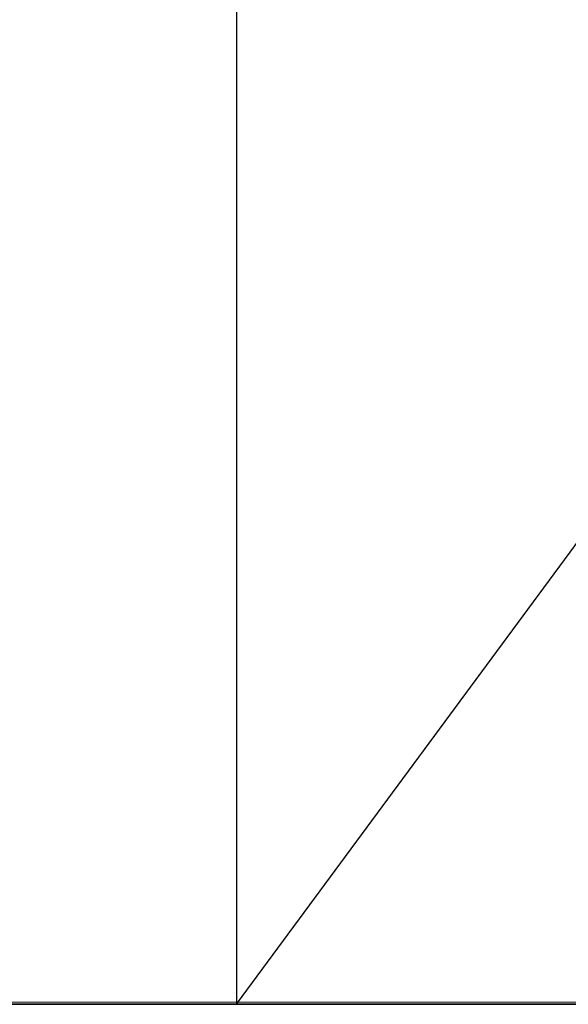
# Model space of a CAD drawing. Extents: x -357 to 533, y -64 to 530.
# Tile 45 of 135: x -57.308 to -56.99, y 218.874 to 219.444. Entities that reach past the tile are written whole.
import ezdxf
from ezdxf.lldxf.tags import DXFTag

# ---------------------------------------------------------------- set-up
doc = ezdxf.new("R2010")
doc.units = 0
doc.layers.get('0').update_dxf_attribs({"lineweight": 35})
doc.layers.add('5_EG-BESTAND', color=7, linetype='Continuous', lineweight=25)
doc.layers.add('5_EG-DURCHBRÜCHE', color=7, linetype='Continuous', lineweight=25)
tags = doc.linetypes.add('VERDECKT2_S2', pattern=[0.0027, 0.002, -0.0007]).pattern_tags.tags
tags[6:7] = [DXFTag(74, 4), DXFTag(75, 0), DXFTag(340, '0'), DXFTag(46, 1.0), DXFTag(50, 0.0), DXFTag(44, 0.0), DXFTag(45, 0.0)]
tags[4:5] = [DXFTag(74, 4), DXFTag(75, 0), DXFTag(340, '0'), DXFTag(46, 1.0), DXFTag(50, 0.0), DXFTag(44, 0.0), DXFTag(45, 0.0)]

# ---------------------------------------------------------------- blocks, each defined once
blk = doc.blocks.new('Referenz-A06HSW74NL', base_point=(-327.47952, -41.14992))
at = {"layer": '5_EG-BESTAND', "color": 0, "lineweight": 13}
blk.add_line((-54.64993, 218.87425), (-58.43234, 218.87614), dxfattribs=at)
at = {"layer": '5_EG-BESTAND', "color": 0, "lineweight": 35}
blk.add_line((-65.22763, 218.87425), (-54.64993, 218.87425), dxfattribs=at)
at = {"layer": '5_EG-DURCHBRÜCHE', "color": 0, "linetype": 'VERDECKT2_S2', "lineweight": -2, "ltscale": 0.25}
for p, q in [((-57.18222, 231.07909), (-57.18222, 218.87425)), ((-57.18222, 218.87425), (-52.68216, 224.97667))]:
    blk.add_line(p, q, dxfattribs=at)

msp = doc.modelspace()

# ---------------------------------------------------------------- block references
at = {"color": 251, "lineweight": 25, "ltscale": 0.25, "true_color": 0x585858}
msp.add_blockref('Referenz-A06HSW74NL', (-327.47952, -41.14992), dxfattribs=at)

doc.saveas('drawing.dxf')
